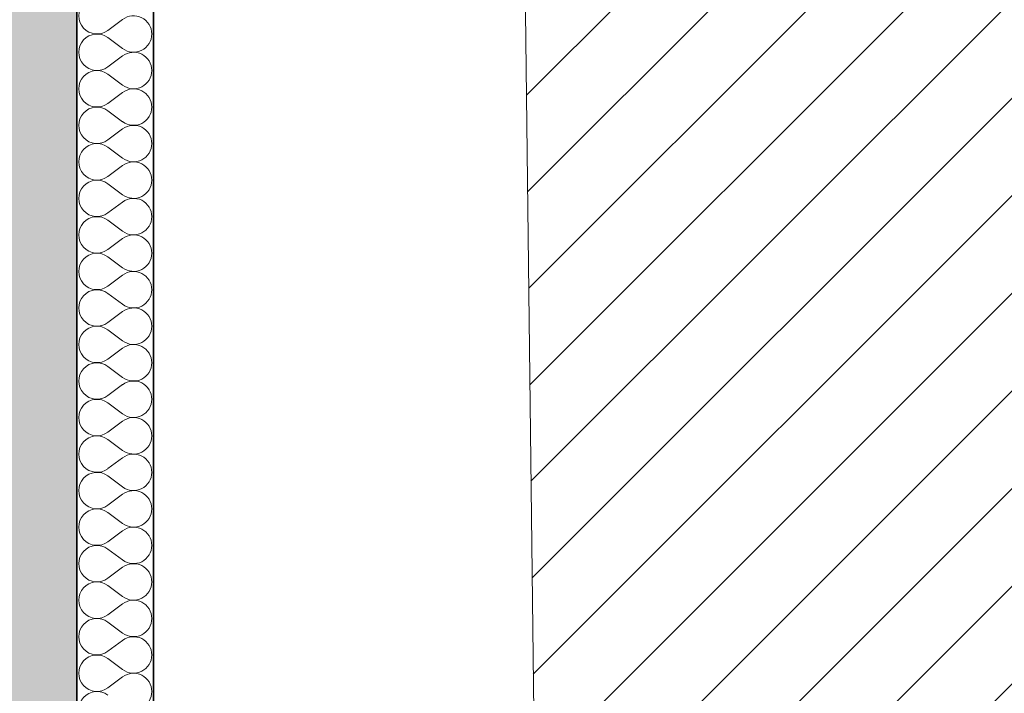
# Model space of a CAD drawing. Header units: millimetres. Extents: x 82175 to 237000, y 24756 to 471700.
# Tile 38 of 256: x 122511 to 125077, y 93658 to 95414. Entities that reach past the tile are written whole.
import ezdxf

# ---------------------------------------------------------------- set-up
doc = ezdxf.new("R2010")
doc.units = ezdxf.units.MM
doc.layers.add('- A - ocieplenie', color=8, linetype='Continuous')
doc.layers.add('Konstrukcja - Ściany zewnętrzne', color=8, linetype='Continuous')

# ---------------------------------------------------------------- blocks, each defined once
blk = doc.blocks.new('*X9')
at = {"layer": '- A - ocieplenie', "linetype": 'Continuous', "lineweight": 13, "ltscale": 100}
for p, q in [((49898.5, 104918.2), (49936.6, 104946.8)), ((49898.5, 104899.2), (49936.6, 104870.6)), ((49898.5, 104823), (49936.6, 104851.5)), ((49898.5, 104803.9), (49936.6, 104775.4)), ((49898.5, 104727.7), (49936.6, 104756.3)), ((49898.5, 104708.7), (49936.6, 104680.1)), ((49898.5, 104632.5), (49936.6, 104661.1)), ((49898.5, 104613.4), (49936.6, 104584.9)), ((49898.5, 104537.3), (49936.6, 104565.8)), ((49898.5, 104518.2), (49936.6, 104489.6)), ((49898.5, 104442), (49936.6, 104470.6)), ((49898.5, 104423), (49936.6, 104394.4)), ((49898.5, 104346.8), (49936.6, 104375.4)), ((49898.5, 104327.7), (49936.6, 104299.2)), ((49898.5, 104251.5), (49936.6, 104280.1)), ((49898.5, 104232.5), (49936.6, 104203.9)), ((49898.5, 104156.3), (49936.6, 104184.9)), ((49898.5, 104137.3), (49936.6, 104108.7)), ((49898.5, 104061.1), (49936.6, 104089.6)), ((49898.5, 104042), (49936.6, 104013.4)), ((49898.5, 103965.8), (49936.6, 103994.4)), ((49898.5, 103946.8), (49936.6, 103918.2)), ((49898.5, 103870.6), (49936.6, 103899.2)), ((49898.5, 103851.5), (49936.6, 103823)), ((49898.5, 103775.4), (49936.6, 103803.9)), ((49898.5, 103756.3), (49936.6, 103727.7)), ((49898.5, 103680.1), (49936.6, 103708.7)), ((49898.5, 103661.1), (49936.6, 103632.5)), ((49898.5, 103584.9), (49936.6, 103613.4)), ((49898.5, 103565.8), (49936.6, 103537.3)), ((49898.5, 103489.6), (49936.6, 103518.2)), ((49898.5, 103470.6), (49936.6, 103442)), ((49898.5, 103394.4), (49936.6, 103423)), ((49898.5, 103375.4), (49936.6, 103346.8)), ((49898.5, 103299.2), (49936.6, 103327.7)), ((49898.5, 103280.1), (49936.6, 103251.5)), ((49898.5, 103203.9), (49936.6, 103232.5))]:
    blk.add_line(p, q, dxfattribs=at)
for centre, start, end in [((49869.9, 104956.3), 53.1301, 306.8699), ((49965.2, 104908.7), 0, 126.8699), ((49869.9, 104861.1), 53.1301, 306.8699), ((49965.2, 104908.7), 233.1301, 0), ((49965.2, 104813.4), 0, 126.8699), ((49869.9, 104765.8), 53.1301, 306.8699), ((49965.2, 104813.4), 233.1301, 0), ((49965.2, 104718.2), 0, 126.8699), ((49869.9, 104670.6), 53.1301, 306.8699), ((49965.2, 104718.2), 233.1301, 0), ((49965.2, 104623), 0, 126.8699), ((49869.9, 104575.4), 53.1301, 306.8699), ((49965.2, 104623), 233.1301, 0), ((49965.2, 104527.7), 0, 126.8699), ((49869.9, 104480.1), 53.1301, 306.8699), ((49965.2, 104527.7), 233.1301, 0), ((49965.2, 104432.5), 0, 126.8699), ((49869.9, 104384.9), 53.1301, 306.8699), ((49965.2, 104432.5), 233.1301, 0), ((49965.2, 104337.3), 0, 126.8699), ((49869.9, 104289.6), 53.1301, 306.8699), ((49965.2, 104337.3), 233.1301, 0), ((49965.2, 104242), 0, 126.8699), ((49869.9, 104194.4), 53.1301, 306.8699), ((49965.2, 104242), 233.1301, 0), ((49965.2, 104146.8), 0, 126.8699), ((49869.9, 104099.2), 53.1301, 306.8699), ((49965.2, 104146.8), 233.1301, 0), ((49965.2, 104051.5), 0, 126.8699), ((49869.9, 104003.9), 53.1301, 306.8699), ((49965.2, 104051.5), 233.1301, 0), ((49965.2, 103956.3), 0, 126.8699), ((49869.9, 103908.7), 53.1301, 306.8699), ((49965.2, 103956.3), 233.1301, 0), ((49965.2, 103861.1), 0, 126.8699), ((49869.9, 103813.4), 53.1301, 306.8699), ((49965.2, 103861.1), 233.1301, 0), ((49965.2, 103765.8), 0, 126.8699), ((49869.9, 103718.2), 53.1301, 306.8699), ((49965.2, 103765.8), 233.1301, 0), ((49965.2, 103670.6), 0, 126.8699), ((49869.9, 103623), 53.1301, 306.8699), ((49965.2, 103670.6), 233.1301, 0), ((49965.2, 103575.4), 0, 126.8699), ((49869.9, 103527.7), 53.1301, 306.8699), ((49965.2, 103575.4), 233.1301, 0), ((49965.2, 103480.1), 0, 126.8699), ((49869.9, 103432.5), 53.1301, 306.8699), ((49965.2, 103480.1), 233.1301, 0), ((49965.2, 103384.9), 0, 126.8699), ((49869.9, 103337.3), 53.1301, 306.8699), ((49965.2, 103384.9), 233.1301, 0), ((49965.2, 103289.6), 0, 126.8699), ((49869.9, 103242), 53.1301, 306.8699), ((49965.2, 103289.6), 233.1301, 0), ((49965.2, 103194.4), 0, 126.8699), ((49869.9, 103146.8), 53.1301, 306.8699), ((49965.2, 103194.4), 233.1301, 0)]:
    blk.add_arc(centre, 47.6, start, end, dxfattribs=at)

msp = doc.modelspace()

# ---------------------------------------------------------------- hatches: boundary and pattern name
at = {"linetype": 'Continuous', "lineweight": 15}
h = msp.add_hatch(dxfattribs=at)
h.set_pattern_fill('Bloczki_ceramiczne_0006', color=8, style=0, pattern_type=2)
h.set_pattern_definition([(45, (-135208.59, 381186.62), (-127.27922, 127.27922), [])])
h.paths.add_polyline_path([(123678.8, 108063.9), (123869, 92075.6), (124009.9, 91878.5), (126631.9, 91872.5), (126631.9, 108047.6)])
at = {"layer": 'Konstrukcja - Ściany zewnętrzne', "linetype": 'Continuous', "lineweight": 13}
msp.add_hatch(color=8, dxfattribs=at).paths.add_polyline_path([(122660, 92378.9), (122660, 105158.9), (122160, 105158.9), (122160, 92378.9)])

# ---------------------------------------------------------------- linework, layer by layer
at = {"layer": '- A - ocieplenie', "color": 8, "linetype": 'Continuous', "lineweight": 35, "ltscale": 100, "flags": 128}
for points in [[(122660, 105158.9), (122660, 92378.9)], [(122860, 92578.9), (122860, 105158.9)]]:
    msp.add_lwpolyline(points, dxfattribs=at)
at = {"color": 8, "linetype": 'Continuous', "lineweight": 13, "ltscale": 100, "flags": 128}
msp.add_lwpolyline([(123678.8, 108063.9), (123869, 92075.6), (124009.9, 91878.5), (126631.9, 91872.5), (126631.9, 108047.6)], close=True, dxfattribs=at)
at = {"layer": 'Konstrukcja - Ściany zewnętrzne', "color": 8, "linetype": 'Continuous', "lineweight": 35, "ltscale": 100, "flags": 128}
msp.add_lwpolyline([(122660, 92078.9), (122660, 105158.9)], dxfattribs=at)

# ---------------------------------------------------------------- block references
at = {"color": 8, "linetype": 'Continuous', "lineweight": 20, "ltscale": 100}
msp.add_blockref('*X9', (72842.4, -9531.6), dxfattribs=at)

doc.saveas('drawing.dxf')
